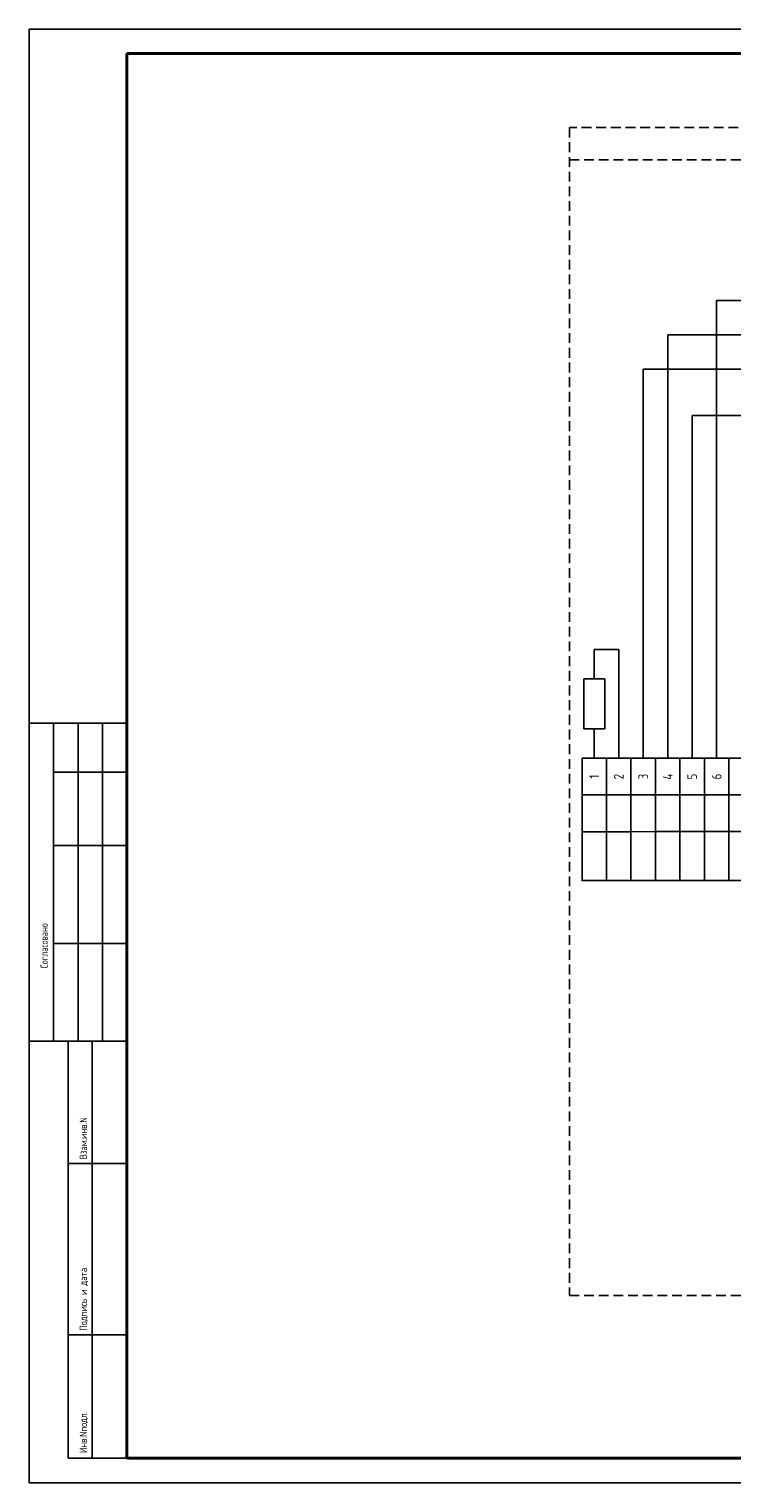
# Model space of a CAD drawing. Header units: millimetres. Extents: x 3972 to 7513, y 1417 to 2199.
# Tile 14 of 19: x 6312 to 6455, y 1779 to 2076. Entities that reach past the tile are written whole.
import ezdxf

# ---------------------------------------------------------------- set-up
doc = ezdxf.new("R2010")
doc.units = ezdxf.units.MM
doc.linetypes.add('JIS_02_2.0', pattern=[3, 2, -1])
doc.styles.add('SIMPLEX', font='GOST.ttf', dxfattribs={"height": 5})

msp = doc.modelspace()

# ---------------------------------------------------------------- linework, layer by layer
for p, q in [((6311.8, 1778.56), (6311.8, 2075.61)), ((6311.8, 2075.61), (6731.81, 2075.61)), ((6311.8, 1778.56), (6311.8, 2075.61)), ((6452.26, 1926.63), (6452.26, 2020.15)), ((6457.26, 2020.15), (6452.26, 2020.15)), ((6457.26, 2013.15), (6442.26, 2013.15)), ((6442.26, 1926.63), (6442.26, 2013.15)), ((6437.26, 1926.63), (6437.26, 2006.15)), ((6437.26, 2006.15), (6457.26, 2006.15)), ((6447.26, 1926.63), (6447.26, 1996.66)), ((6447.26, 1996.66), (6485.78, 1996.66)), ((6427.26, 1948.85), (6427.26, 1942.87)), ((6427.26, 1948.85), (6432.26, 1948.85)), ((6432.26, 1948.85), (6432.26, 1926.62)), ((6429.39, 1942.87), (6425.12, 1942.87)), ((6425.12, 1942.87), (6425.12, 1932.61)), ((6429.39, 1932.61), (6429.39, 1942.87)), ((6331.8, 1933.8), (6311.8, 1933.8)), ((6316.8, 1868.8), (6316.8, 1933.8)), ((6321.8, 1868.8), (6321.8, 1933.8)), ((6326.8, 1868.8), (6326.8, 1933.8)), ((6425.12, 1932.61), (6429.39, 1932.61)), ((6427.26, 1932.61), (6427.26, 1926.62)), ((6316.8, 1923.8), (6331.8, 1923.8)), ((6316.8, 1908.8), (6331.8, 1908.8)), ((6316.8, 1888.8), (6331.8, 1888.8)), ((6311.8, 1868.8), (6331.8, 1868.8)), ((6319.8, 1783.61), (6319.8, 1868.8)), ((6324.67, 1783.61), (6324.67, 1868.8)), ((6319.8, 1843.8), (6331.8, 1843.8)), ((6319.8, 1808.8), (6331.8, 1808.8)), ((6319.8, 1783.61), (6331.8, 1783.61)), ((6311.8, 1778.56), (6731.81, 1778.56))]:
    msp.add_line(p, q)
at = {"lineweight": 40}
for p, q in [((6331.8, 2070.61), (6726.89, 2070.61)), ((6331.8, 1783.61), (6726.89, 1783.61))]:
    msp.add_line(p, q, dxfattribs=at)
at = {"linetype": 'Continuous', "lineweight": 40}
msp.add_line((6331.8, 2070.61), (6331.8, 1783.61), dxfattribs=at)
at = {"color": 32, "linetype": 'JIS_02_2.0', "true_color": 0xcd6928}
for points in [[(6639.67, 2055.47), (6422.17, 2055.47), (6422.17, 1816.83), (6639.67, 1816.83)], [(6639.67, 2055.47), (6422.17, 2055.47), (6422.17, 2048.9), (6639.67, 2048.9)]]:
    msp.add_lwpolyline(points, close=True, dxfattribs=at)
for points in [[(6429.76, 1919.12), (6429.76, 1926.62), (6424.76, 1926.62), (6424.76, 1919.12)], [(6434.76, 1919.12), (6434.76, 1926.62), (6429.76, 1926.62), (6429.76, 1919.12)], [(6439.76, 1919.13), (6439.76, 1926.63), (6434.76, 1926.62), (6434.76, 1919.12)], [(6444.76, 1919.13), (6444.76, 1926.63), (6439.76, 1926.63), (6439.76, 1919.13)], [(6449.76, 1919.13), (6449.76, 1926.63), (6444.76, 1926.63), (6444.76, 1919.13)], [(6454.76, 1919.13), (6454.76, 1926.63), (6449.76, 1926.63), (6449.76, 1919.13)], [(6459.76, 1919.13), (6459.76, 1926.63), (6454.76, 1926.63), (6454.76, 1919.13)], [(6429.76, 1911.62), (6429.76, 1919.12), (6424.76, 1919.12), (6424.76, 1911.62)], [(6434.76, 1911.62), (6434.76, 1919.12), (6429.76, 1919.12), (6429.76, 1911.62)], [(6439.76, 1911.63), (6439.76, 1919.13), (6434.76, 1919.12), (6434.76, 1911.62)], [(6444.76, 1911.63), (6444.76, 1919.13), (6439.76, 1919.13), (6439.76, 1911.63)], [(6449.76, 1911.63), (6449.76, 1919.13), (6444.76, 1919.13), (6444.76, 1911.63)], [(6454.76, 1911.63), (6454.76, 1919.13), (6449.76, 1919.13), (6449.76, 1911.63)], [(6459.76, 1911.63), (6459.76, 1919.13), (6454.76, 1919.13), (6454.76, 1911.63)], [(6429.76, 1911.62), (6429.76, 1901.62), (6424.76, 1901.62), (6424.76, 1911.62)], [(6434.76, 1911.62), (6434.76, 1901.62), (6429.76, 1901.62), (6429.76, 1911.62)], [(6439.76, 1911.63), (6439.76, 1901.63), (6434.76, 1901.62), (6434.76, 1911.62)], [(6444.76, 1911.63), (6444.76, 1901.63), (6439.76, 1901.63), (6439.76, 1911.63)], [(6449.76, 1911.63), (6449.76, 1901.63), (6444.76, 1901.63), (6444.76, 1911.63)], [(6454.76, 1911.63), (6454.76, 1901.63), (6449.76, 1901.63), (6449.76, 1911.63)], [(6459.76, 1911.63), (6459.76, 1901.63), (6454.76, 1901.63), (6454.76, 1911.63)]]:
    msp.add_lwpolyline(points, close=True)

# ---------------------------------------------------------------- texts
at = {"linetype": 'Continuous', "style": 'SIMPLEX'}
for s, p in [('Согласовано', (6315.63, 1883.67)), ('Взам.инв.N', (6323.63, 1844.67)), ('Подпись и дата', (6323.63, 1809.67)), ('Инв.Nподл.', (6323.63, 1784.67))]:
    msp.add_text(s, height=1.5, rotation=90, dxfattribs=at).set_placement(p)
at = {"char_height": 2, "width": 7.5, "attachment_point": 5, "rotation": 90.011, "style": 'SIMPLEX'}
for s, insert in [('1', (6427.26, 1922.87)), ('2', (6432.26, 1922.87)), ('3', (6437.26, 1922.88)), ('4', (6442.26, 1922.88)), ('5', (6447.26, 1922.88)), ('6', (6452.26, 1922.88))]:
    msp.add_mtext(s, dxfattribs=dict(at, insert=insert))

doc.saveas('drawing.dxf')
